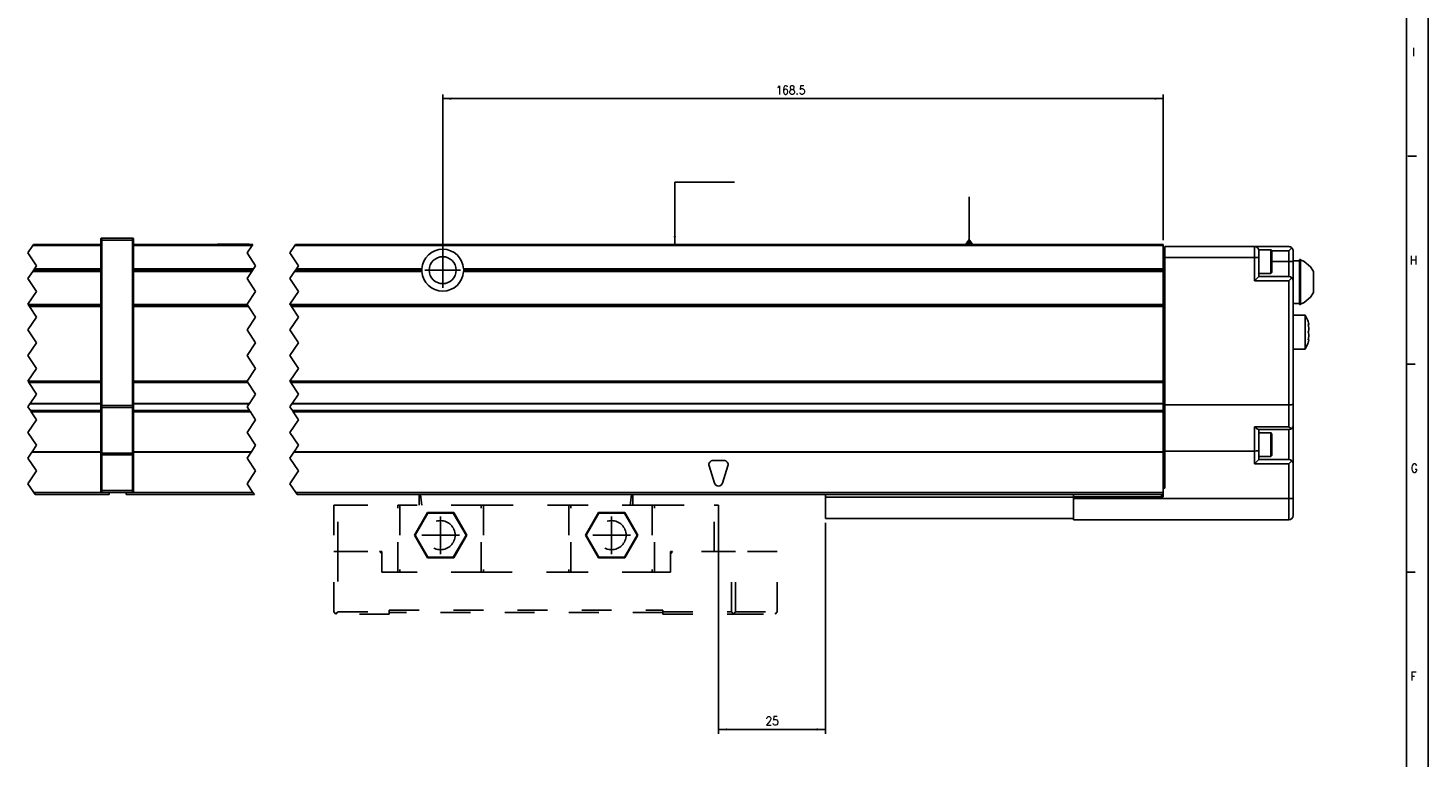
# Model space of a CAD drawing. Header units: inches. Extents: x -381 to 29622, y -418 to 176.
# Tile 10 of 50: x 131 to 459, y -165 to 5. Entities that reach past the tile are written whole.
import ezdxf

# ---------------------------------------------------------------- set-up
doc = ezdxf.new("R2010")
doc.units = ezdxf.units.IN
doc.linetypes.add('DASHED', pattern=[15, 7, -8])
doc.linetypes.add('DOT_CENTER', pattern=[14, 12, -1, 0, -1])
doc.layers.add('1', color=7, linetype='Continuous')
doc.styles.add('CONVERTER_12', font='txt.shx', dxfattribs={"width": 0.9})
doc.dimstyles.new('ME10_DIM_18', dxfattribs={"dimtxt": 2, "dimasz": 2, "dimexe": 1, "dimexo": 1, "dimgap": 1, "dimtad": 1, "dimdsep": 46, "dimtxsty": 'CONVERTER_12', "dimsah": 1, "dimcen": 0.09, "dimclrd": 2, "dimclre": 2, "dimclrt": 2, "dimadec": 0, "dimazin": 0, "dimtfac": 1, "dimtdec": 4, "dimtix": 1, "dimtmove": 0, "dimatfit": 3, "dimfxl": 1, "dimtolj": 1, "dimtzin": 0, "dimarcsym": 0})
doc.dimstyles.new('ME10_DIM_19', dxfattribs={"dimtxt": 2, "dimasz": 2, "dimexe": 1, "dimexo": 1, "dimgap": 1, "dimtad": 1, "dimdsep": 46, "dimtxsty": 'CONVERTER_12', "dimsah": 1, "dimcen": 0.09, "dimclrd": 2, "dimclre": 2, "dimclrt": 2, "dimadec": 0, "dimazin": 0, "dimtfac": 1, "dimtdec": 4, "dimtix": 1, "dimtmove": 0, "dimatfit": 3, "dimfxl": 1, "dimtolj": 1, "dimtzin": 0, "dimarcsym": 0})
doc.dimstyles.get("Standard").update_dxf_attribs({"dimtxt": 0.18, "dimasz": 0.18, "dimexe": 0.18, "dimexo": 0.0625, "dimgap": 0.09, "dimtad": 0, "dimtih": 1, "dimtoh": 1, "dimdec": 4, "dimzin": 0, "dimdsep": 46, "dimtxsty": 'Standard', "dimcen": 0.09, "dimadec": 0, "dimazin": 0, "dimtfac": 1, "dimtdec": 4, "dimtofl": 0, "dimtmove": 0, "dimatfit": 3, "dimfxl": 1, "dimtolj": 1, "dimtzin": 0, "dimarcsym": 0})

# ---------------------------------------------------------------- blocks, each defined once
blk = doc.blocks.new('Modulo_der__16E___9', base_point=(154.42, -109.93))
at = {"color": 7, "linetype": 'Continuous'}
for p, q in [((156.12, -45.53), (183.99, -45.53)), ((156.12, -45.78), (183.82, -45.78)), ((175.67, -45.53), (175.72, -45.48)), ((175.72, -45.48), (183.12, -45.48)), ((183.17, -45.53), (183.12, -45.48)), ((193.82, -45.78), (396.92, -45.78)), ((193.99, -45.53), (396.92, -45.53)), ((396.92, -45.53), (396.92, -45.78)), ((396.92, -51.23), (396.92, -45.78)), ((183.42, -46.47), (183.42, -46.38)), ((396.92, -46.53), (397.32, -46.53)), ((396.92, -48.53), (397.32, -48.53)), ((397.32, -48.53), (397.32, -46.03)), ((397.32, -46.03), (418.32, -46.03)), ((397.32, -83.03), (397.32, -48.53)), ((397.32, -48.53), (418.32, -48.53)), ((418.32, -48.53), (418.32, -46.03)), ((418.32, -46.03), (426.32, -46.03)), ((418.32, -54.03), (418.32, -48.53)), ((419.32, -48.53), (418.32, -48.53)), ((419.32, -46.78), (419.32, -47.03)), ((419.32, -46.78), (422.12, -46.78)), ((419.32, -48.53), (419.32, -47.03)), ((419.32, -53.03), (419.32, -48.53)), ((422.12, -46.78), (422.12, -48.48)), ((422.12, -46.78), (422.19, -46.79)), ((422.12, -48.48), (422.12, -52.28)), ((422.19, -46.79), (422.3, -46.88)), ((422.3, -46.88), (422.32, -47.17)), ((422.31, -47.03), (426.32, -47.03)), ((422.32, -47.17), (422.32, -52.08)), ((426.53, -46.05), (426.32, -46.03)), ((426.32, -47.03), (427.03, -46.32)), ((426.32, -47.03), (426.32, -49.53)), ((426.71, -46.1), (426.53, -46.05)), ((426.73, -46.11), (426.71, -46.1)), ((426.91, -46.22), (426.73, -46.11)), ((427.03, -46.32), (426.91, -46.22)), ((427.03, -46.32), (427.07, -46.36)), ((427.07, -46.36), (427.19, -46.53)), ((427.19, -46.53), (427.25, -46.65)), ((427.25, -46.65), (427.28, -46.72)), ((427.28, -46.72), (427.32, -46.92)), ((427.32, -46.92), (427.32, -47.03)), ((427.32, -47.03), (427.32, -49.53)), ((428.82, -59.57), (428.82, -49.07)), ((428.82, -49.07), (429.07, -49.07)), ((429.07, -56.12), (429.07, -49.07)), ((429.07, -49.07), (429.07, -49.15)), ((184.19, -51.23), (156.12, -51.23)), ((183.99, -51.53), (156.12, -51.53)), ((156.12, -51.83), (183.79, -51.83)), ((193.79, -51.83), (223.53, -51.83)), ((223.52, -51.53), (193.99, -51.53)), ((223.53, -51.23), (194.19, -51.23)), ((223.52, -51.53), (223.53, -51.23)), ((223.53, -51.83), (223.52, -51.53)), ((225.7, -49.95), (225.69, -49.96)), ((233.32, -51.23), (233.32, -51.53)), ((396.92, -51.23), (233.32, -51.23)), ((233.32, -51.53), (233.32, -51.83)), ((396.92, -51.53), (233.32, -51.53)), ((233.32, -51.83), (396.92, -51.83)), ((396.92, -51.53), (396.92, -51.23)), ((396.92, -51.83), (396.92, -51.53)), ((396.92, -59.53), (396.92, -51.83)), ((422.12, -52.28), (419.32, -52.28)), ((422.12, -52.28), (422.19, -52.27)), ((422.19, -52.27), (422.3, -52.18)), ((422.3, -52.18), (422.32, -52.08)), ((422.32, -49.53), (426.32, -49.53)), ((426.32, -49.53), (427.32, -49.53)), ((426.32, -49.53), (426.32, -53.03)), ((428.82, -49.32), (427.32, -49.32)), ((427.32, -49.53), (427.32, -54.03)), ((429.91, -49.54), (429.07, -49.15)), ((431.4, -50.77), (429.91, -49.54)), ((432.12, -51.86), (431.4, -50.77)), ((432.12, -56.79), (432.12, -51.86)), ((225.69, -53.09), (225.7, -53.1)), ((419.32, -53.03), (418.32, -54.03)), ((426.32, -54.03), (418.32, -54.03)), ((426.32, -53.03), (419.32, -53.03)), ((426.32, -53.03), (426.71, -53.1)), ((427.03, -53.32), (426.32, -54.03)), ((426.32, -83.03), (426.32, -54.03)), ((426.71, -53.1), (427.03, -53.32)), ((427.03, -53.32), (427.07, -53.36)), ((427.07, -53.36), (427.19, -53.53)), ((427.19, -53.53), (427.25, -53.65)), ((427.25, -53.65), (427.28, -53.72)), ((427.28, -53.72), (427.32, -53.92)), ((427.32, -53.92), (427.32, -54.03)), ((427.32, -82.84), (427.32, -54.03)), ((429.07, -59.49), (429.07, -56.12)), ((431.4, -57.87), (429.91, -59.11)), ((432.12, -56.79), (431.4, -57.87)), ((156.12, -59.53), (182.69, -59.53)), ((156.12, -59.78), (182.86, -59.78)), ((183.03, -60.03), (156.12, -60.03)), ((192.69, -59.53), (396.92, -59.53)), ((192.86, -59.78), (396.92, -59.78)), ((396.92, -60.03), (193.03, -60.03)), ((396.92, -59.53), (396.92, -59.78)), ((396.92, -59.78), (396.92, -60.03)), ((396.92, -60.03), (396.92, -77.53)), ((428.82, -59.32), (427.32, -59.32)), ((430.15, -62.03), (427.32, -62.03)), ((428.82, -59.57), (429.07, -59.57)), ((429.91, -59.11), (429.07, -59.49)), ((429.07, -59.57), (429.07, -59.49)), ((430.15, -62.03), (430.15, -62.09)), ((430.15, -62.09), (430.15, -62.03)), ((430.15, -62.09), (430.15, -64.66)), ((430.74, -63.33), (430.15, -62.09)), ((430.15, -64.66), (430.15, -70.03)), ((430.82, -63.53), (430.74, -63.33)), ((430.92, -63.84), (430.82, -63.53)), ((430.82, -64.26), (430.92, -64.33)), ((430.91, -64.59), (430.82, -64.26)), ((430.84, -64.33), (430.91, -64.59)), ((430.84, -64.33), (430.93, -64.33)), ((430.91, -64.59), (430.92, -64.64)), ((430.92, -64.64), (430.91, -64.59)), ((430.93, -63.89), (430.92, -63.84)), ((430.92, -64.33), (430.93, -64.33)), ((430.92, -64.64), (430.93, -64.7)), ((430.93, -64.7), (430.92, -64.64)), ((430.95, -63.96), (430.93, -63.89)), ((430.93, -64.33), (430.98, -64.21)), ((430.93, -64.7), (430.97, -65.03)), ((430.97, -65.03), (430.93, -64.7)), ((430.97, -64.09), (430.95, -63.96)), ((430.98, -64.21), (430.97, -64.09)), ((430.97, -65.03), (430.98, -65.28)), ((430.98, -65.28), (430.97, -65.03)), ((430.98, -65.36), (430.97, -65.51)), ((430.97, -65.51), (430.98, -65.36)), ((430.98, -65.28), (430.98, -65.36)), ((430.98, -65.36), (430.98, -65.28)), ((430.74, -68.72), (430.15, -69.97)), ((430.82, -68.53), (430.74, -68.72)), ((430.92, -65.81), (430.82, -66.03)), ((430.82, -66.03), (430.92, -65.81)), ((430.92, -66.25), (430.82, -66.03)), ((430.82, -66.03), (430.92, -66.25)), ((430.82, -67.8), (430.91, -67.47)), ((430.92, -67.73), (430.82, -67.8)), ((430.82, -68.53), (430.92, -68.22)), ((430.91, -67.47), (430.84, -67.73)), ((430.84, -67.73), (430.93, -67.73)), ((430.91, -67.47), (430.92, -67.42)), ((430.92, -67.42), (430.91, -67.47)), ((430.93, -65.76), (430.92, -65.81)), ((430.92, -65.81), (430.93, -65.76)), ((430.93, -66.29), (430.92, -66.25)), ((430.92, -66.25), (430.93, -66.29)), ((430.92, -67.42), (430.93, -67.35)), ((430.93, -67.35), (430.92, -67.42)), ((430.93, -67.73), (430.92, -67.73)), ((430.92, -68.22), (430.93, -68.17)), ((430.97, -65.51), (430.93, -65.76)), ((430.93, -65.76), (430.97, -65.51)), ((430.97, -66.55), (430.93, -66.29)), ((430.93, -66.29), (430.97, -66.55)), ((430.93, -67.35), (430.97, -67.03)), ((430.97, -67.03), (430.93, -67.35)), ((430.98, -67.84), (430.93, -67.73)), ((430.93, -68.17), (430.95, -68.09)), ((430.95, -68.09), (430.97, -67.96)), ((430.98, -66.7), (430.97, -66.55)), ((430.97, -66.55), (430.98, -66.7)), ((430.97, -67.03), (430.98, -66.78)), ((430.98, -66.78), (430.97, -67.03)), ((430.97, -67.96), (430.98, -67.84)), ((430.98, -66.78), (430.98, -66.7)), ((430.98, -66.7), (430.98, -66.78)), ((430.15, -70.03), (427.32, -70.03)), ((156.12, -77.53), (182.69, -77.53)), ((156.12, -77.78), (182.86, -77.78)), ((192.69, -77.53), (396.92, -77.53)), ((192.86, -77.78), (396.92, -77.78)), ((396.92, -77.53), (396.92, -77.78)), ((396.92, -77.78), (396.92, -82.73)), ((156.12, -82.73), (183.19, -82.73)), ((156.12, -82.82), (183.13, -82.82)), ((156.12, -84.37), (183.25, -84.37)), ((156.12, -84.53), (183.36, -84.53)), ((156.12, -84.65), (183.44, -84.65)), ((193.13, -82.82), (396.92, -82.82)), ((193.19, -82.73), (396.92, -82.73)), ((193.25, -84.37), (396.92, -84.37)), ((396.92, -84.54), (193.37, -84.54)), ((193.44, -84.65), (396.92, -84.65)), ((396.92, -82.73), (396.92, -82.82)), ((396.92, -82.82), (396.92, -84.37)), ((396.92, -82.93), (397.32, -82.93)), ((396.92, -84.37), (396.92, -84.54)), ((396.92, -84.65), (396.92, -84.54)), ((396.92, -84.65), (396.92, -94.02)), ((397.32, -83.03), (397.32, -93.83)), ((397.32, -83.03), (426.32, -83.03)), ((426.53, -83.02), (426.32, -83.03)), ((426.32, -88.19), (426.32, -83.03)), ((426.71, -83.01), (426.53, -83.02)), ((426.73, -83.01), (426.71, -83.01)), ((426.91, -82.99), (426.73, -83.01)), ((427.03, -82.97), (426.91, -82.99)), ((427.07, -82.97), (427.03, -82.97)), ((427.19, -82.93), (427.07, -82.97)), ((427.25, -82.91), (427.19, -82.93)), ((427.28, -82.9), (427.25, -82.91)), ((427.32, -82.86), (427.28, -82.9)), ((427.32, -87.83), (427.32, -82.84)), ((427.32, -82.84), (427.32, -82.86)), ((418.32, -88.19), (418.35, -88.21)), ((418.32, -93.83), (418.32, -88.19)), ((426.32, -88.19), (418.32, -88.19)), ((418.35, -88.21), (418.71, -88.52)), ((426.32, -88.19), (426.35, -88.21)), ((426.35, -88.21), (426.71, -88.52)), ((427.03, -88.53), (427.25, -88.21)), ((427.25, -88.21), (427.32, -87.83)), ((427.32, -87.84), (427.31, -88)), ((427.32, -87.84), (427.32, -96.83)), ((418.71, -88.52), (418.73, -88.53)), ((418.73, -88.53), (419.03, -88.74)), ((419.03, -88.74), (419.05, -88.75)), ((419.05, -88.75), (419.26, -88.83)), ((426.32, -88.83), (419.26, -88.83)), ((419.32, -93.64), (419.32, -88.83)), ((422.12, -89.58), (419.32, -89.58)), ((422.12, -89.58), (422.12, -95.08)), ((422.19, -89.59), (422.12, -89.58)), ((422.3, -89.68), (422.19, -89.59)), ((422.32, -89.97), (422.3, -89.68)), ((422.32, -89.97), (422.32, -92.33)), ((426.71, -88.75), (426.32, -88.83)), ((426.32, -88.83), (426.32, -95.83)), ((426.71, -88.52), (426.73, -88.53)), ((426.89, -88.65), (426.71, -88.75)), ((426.73, -88.53), (426.89, -88.65)), ((426.89, -88.65), (427.03, -88.53)), ((183.66, -94.02), (156.12, -94.02)), ((183.6, -94.11), (156.12, -94.11)), ((396.92, -94.11), (193.6, -94.11)), ((396.92, -94.02), (193.66, -94.02)), ((397.32, -93.73), (396.92, -93.73)), ((396.92, -94.02), (396.92, -94.11)), ((396.92, -94.11), (396.92, -102.53)), ((418.32, -93.83), (397.32, -93.83)), ((397.32, -93.83), (397.32, -102.53)), ((418.71, -93.81), (418.32, -93.83)), ((418.32, -96.83), (418.32, -93.83)), ((419.03, -93.77), (418.71, -93.81)), ((419.25, -93.71), (419.03, -93.77)), ((419.32, -93.64), (419.25, -93.71)), ((419.32, -95.83), (419.32, -93.64)), ((422.3, -94.98), (422.32, -94.88)), ((422.32, -92.33), (422.32, -94.88)), ((291.97, -101.32), (290.72, -97.32)), ((291.67, -96.03), (294.17, -96.03)), ((295.13, -97.32), (293.88, -101.32)), ((419.32, -95.83), (418.32, -96.83)), ((418.32, -96.83), (426.32, -96.83)), ((422.12, -95.08), (419.32, -95.08)), ((419.32, -95.83), (426.32, -95.83)), ((422.12, -95.08), (422.19, -95.07)), ((422.19, -95.07), (422.3, -94.98)), ((426.71, -95.9), (426.32, -95.83)), ((426.32, -96.83), (427.03, -96.12)), ((426.32, -96.83), (426.32, -104.93)), ((427.03, -96.12), (426.71, -95.9)), ((427.25, -96.45), (427.03, -96.12)), ((427.32, -96.83), (427.25, -96.45)), ((427.32, -96.83), (427.32, -104.93)), ((154.42, -103.53), (154.42, -104.03)), ((154.42, -104.03), (184.36, -104.03)), ((155.87, -103.53), (184.03, -103.53)), ((194.03, -103.53), (396.92, -103.53)), ((317.92, -104.03), (194.36, -104.03)), ((317.92, -104.63), (317.92, -104.03)), ((317.92, -104.03), (375.92, -104.03)), ((317.92, -104.63), (317.92, -109.63)), ((375.92, -104.63), (317.92, -104.63)), ((375.92, -104.03), (375.92, -104.53)), ((396.92, -104.03), (375.92, -104.03)), ((375.92, -104.53), (396.92, -104.53)), ((375.92, -104.93), (375.92, -104.53)), ((396.52, -104.03), (396.52, -104.53)), ((397.32, -101.53), (396.92, -101.53)), ((397.32, -102.03), (396.92, -102.03)), ((396.92, -102.53), (396.92, -104.53)), ((397.32, -102.53), (396.92, -102.53)), ((426.32, -104.93), (375.92, -104.93)), ((375.92, -104.93), (375.92, -109.93)), ((426.32, -104.93), (426.32, -109.93)), ((426.32, -104.93), (427.32, -104.93)), ((427.32, -104.93), (427.32, -108.93)), ((317.92, -109.63), (375.92, -109.63)), ((426.32, -109.93), (375.92, -109.93))]:
    blk.add_line(p, q, dxfattribs=at)
at = {"color": 2, "linetype": 'DOT_CENTER'}
for p, q in [((182.67, -47.5), (183.82, -45.78)), ((183.82, -45.78), (183.99, -45.53)), ((193.82, -45.78), (192.67, -47.5)), ((193.99, -45.53), (193.82, -45.78)), ((184.67, -50.5), (182.67, -47.5)), ((183.36, -46.47), (183.42, -46.47)), ((192.67, -47.5), (194.67, -50.5)), ((182.67, -53.5), (183.79, -51.83)), ((183.99, -51.53), (183.79, -51.83)), ((184.19, -51.23), (183.99, -51.53)), ((184.19, -51.23), (184.67, -50.5)), ((193.79, -51.83), (192.67, -53.5)), ((193.99, -51.53), (193.79, -51.83)), ((194.19, -51.23), (193.99, -51.53)), ((194.67, -50.5), (194.19, -51.23)), ((184.67, -56.5), (182.67, -53.5)), ((192.67, -53.5), (194.67, -56.5)), ((182.67, -59.5), (184.67, -56.5)), ((194.67, -56.5), (192.67, -59.5)), ((182.69, -59.53), (182.67, -59.5)), ((182.86, -59.78), (182.69, -59.53)), ((182.86, -59.78), (183.03, -60.03)), ((184.67, -62.5), (183.03, -60.03)), ((192.67, -59.5), (192.69, -59.53)), ((192.69, -59.53), (192.86, -59.78)), ((193.03, -60.03), (192.86, -59.78)), ((193.03, -60.03), (194.67, -62.5)), ((182.67, -65.5), (184.67, -62.5)), ((194.67, -62.5), (192.67, -65.5)), ((184.67, -68.5), (182.67, -65.5)), ((182.67, -71.5), (184.67, -68.5)), ((192.67, -65.5), (194.67, -68.5)), ((194.67, -68.5), (192.67, -71.5)), ((184.67, -74.5), (182.67, -71.5)), ((192.67, -71.5), (194.67, -74.5)), ((182.67, -77.5), (184.67, -74.5)), ((194.67, -74.5), (192.67, -77.5)), ((182.69, -77.53), (182.67, -77.5)), ((182.86, -77.78), (182.69, -77.53)), ((184.67, -80.5), (182.86, -77.78)), ((192.67, -77.5), (192.69, -77.53)), ((192.69, -77.53), (192.86, -77.78)), ((192.86, -77.78), (194.67, -80.5)), ((183.19, -82.73), (184.67, -80.5)), ((194.67, -80.5), (193.19, -82.73)), ((182.67, -83.5), (183.13, -82.82)), ((183.25, -84.37), (182.67, -83.5)), ((183.13, -82.82), (183.19, -82.73)), ((183.36, -84.53), (183.25, -84.37)), ((183.36, -84.53), (183.38, -84.56)), ((183.38, -84.56), (183.44, -84.65)), ((184.67, -86.5), (183.44, -84.65)), ((193.13, -82.82), (192.67, -83.5)), ((192.67, -83.5), (193.25, -84.37)), ((193.19, -82.73), (193.13, -82.82)), ((193.25, -84.37), (193.37, -84.54)), ((193.44, -84.65), (193.37, -84.54)), ((193.44, -84.65), (194.67, -86.5)), ((182.67, -89.5), (184.67, -86.5)), ((194.67, -86.5), (192.67, -89.5)), ((184.67, -92.5), (182.67, -89.5)), ((192.67, -89.5), (194.67, -92.5)), ((182.67, -95.5), (183.6, -94.11)), ((183.66, -94.02), (183.6, -94.11)), ((183.66, -94.02), (184.67, -92.5)), ((193.6, -94.11), (192.67, -95.5)), ((193.6, -94.11), (193.66, -94.02)), ((194.67, -92.5), (193.66, -94.02)), ((184.67, -98.5), (182.67, -95.5)), ((192.67, -95.5), (194.67, -98.5)), ((182.67, -101.5), (184.67, -98.5)), ((184.03, -103.53), (182.67, -101.5)), ((194.67, -98.5), (192.67, -101.5)), ((192.67, -101.5), (194.03, -103.53)), ((184.36, -104.03), (184.03, -103.53)), ((194.03, -103.53), (194.36, -104.03))]:
    blk.add_line(p, q, dxfattribs=at)
at = {"color": 7, "linetype": 'Continuous'}
blk.add_circle((228.42, -51.53), 3.15, dxfattribs=at)
for centre, radius, start, end in [((228.42, -51.53), 4.9, 3.5101, 176.4899), ((418.32, -47.03), 1, 0, 90), ((228.42, -51.53), 4.9, 183.5101, 356.4899), ((291.67, -97.03), 1, 90, 197.354), ((294.17, -97.03), 1, 342.646, 90), ((292.92, -101.03), 1, 197.354, 342.646), ((426.32, -108.93), 1, 270, 0)]:
    blk.add_arc(centre, radius, start, end, dxfattribs=at)
at = {"layer": '1', "color": 2, "linetype": 'DOT_CENTER'}
for p, q in [((228.42, -47.38), (228.42, -55.68)), ((232.57, -51.53), (224.27, -51.53))]:
    blk.add_line(p, q, dxfattribs=at)
blk = doc.blocks.new('CABEZA_1__11', base_point=(202.92, -131.97))
at = {"color": 2, "linetype": 'DASHED'}
for p, q in [((222.92, -104.67), (222.92, -104.03)), ((222.92, -106.53), (222.92, -104.67)), ((272.92, -104.67), (272.92, -104.03)), ((272.92, -106.53), (272.92, -104.67)), ((202.92, -106.53), (202.92, -117.37)), ((203.92, -106.53), (202.92, -106.53)), ((203.92, -117.37), (203.92, -106.53)), ((203.92, -106.53), (217.92, -106.53)), ((218.42, -106.53), (217.92, -106.53)), ((217.92, -122.17), (217.92, -106.53)), ((237.42, -106.53), (218.42, -106.53)), ((218.42, -106.53), (218.42, -122.17)), ((237.92, -106.53), (237.42, -106.53)), ((237.42, -122.17), (237.42, -106.53)), ((237.92, -106.53), (257.92, -106.53)), ((237.92, -106.53), (237.92, -122.17)), ((257.92, -106.53), (258.42, -106.53)), ((257.92, -106.53), (257.92, -122.17)), ((277.42, -106.53), (258.42, -106.53)), ((258.42, -122.17), (258.42, -106.53)), ((277.92, -106.53), (277.42, -106.53)), ((277.42, -106.53), (277.42, -122.17)), ((277.92, -106.53), (291.92, -106.53)), ((277.92, -122.17), (277.92, -106.53)), ((291.92, -117.37), (291.92, -106.53)), ((291.92, -106.53), (292.92, -106.53)), ((292.92, -106.53), (292.92, -117.37)), ((224.86, -108.22), (221.8, -113.52)), ((224.95, -108.37), (221.98, -113.52)), ((230.99, -108.22), (224.86, -108.22)), ((224.95, -108.37), (224.86, -108.22)), ((230.9, -108.37), (224.95, -108.37)), ((230.9, -108.37), (230.99, -108.22)), ((233.87, -113.52), (230.9, -108.37)), ((234.05, -113.52), (230.99, -108.22)), ((264.86, -108.22), (261.8, -113.52)), ((264.95, -108.37), (261.98, -113.52)), ((270.99, -108.22), (264.86, -108.22)), ((264.95, -108.37), (264.86, -108.22)), ((270.9, -108.37), (264.95, -108.37)), ((270.9, -108.37), (270.99, -108.22)), ((273.87, -113.52), (270.9, -108.37)), ((274.05, -113.52), (270.99, -108.22)), ((224.86, -118.83), (221.8, -113.52)), ((221.98, -113.52), (221.8, -113.52)), ((224.95, -118.67), (221.98, -113.52)), ((233.87, -113.52), (230.9, -118.67)), ((234.05, -113.52), (230.99, -118.83)), ((233.87, -113.52), (234.05, -113.52)), ((261.98, -113.52), (261.8, -113.52)), ((261.8, -113.52), (264.86, -118.83)), ((261.98, -113.52), (264.95, -118.67)), ((270.9, -118.67), (273.87, -113.52)), ((270.99, -118.83), (274.05, -113.52)), ((273.87, -113.52), (274.05, -113.52)), ((202.92, -117.37), (203.92, -117.37)), ((202.92, -131.47), (202.92, -117.37)), ((203.92, -117.37), (213.67, -117.37)), ((203.92, -117.37), (203.92, -131.47)), ((214.17, -117.37), (213.67, -117.37)), ((214.17, -117.87), (213.67, -117.37)), ((214.17, -122.17), (214.17, -117.37)), ((214.17, -117.87), (214.17, -122.17)), ((282.17, -117.37), (281.67, -117.87)), ((282.17, -117.37), (281.67, -117.37)), ((281.67, -117.37), (281.67, -117.87)), ((281.67, -117.87), (281.67, -122.17)), ((295.93, -117.37), (282.17, -117.37)), ((295.93, -117.37), (296.93, -117.37)), ((295.93, -131.47), (295.93, -117.37)), ((306.67, -117.37), (296.93, -117.37)), ((296.93, -131.47), (296.93, -117.37)), ((306.67, -131.47), (306.67, -117.37)), ((224.86, -118.83), (224.95, -118.67)), ((230.99, -118.83), (224.86, -118.83)), ((230.9, -118.67), (224.95, -118.67)), ((230.99, -118.83), (230.9, -118.67)), ((264.95, -118.67), (264.86, -118.83)), ((264.86, -118.83), (270.99, -118.83)), ((264.95, -118.67), (270.9, -118.67)), ((270.9, -118.67), (270.99, -118.83)), ((214.17, -122.17), (218.17, -122.17)), ((218.42, -122.17), (218.17, -122.17)), ((237.42, -122.17), (218.42, -122.17)), ((237.67, -122.17), (237.42, -122.17)), ((237.67, -122.17), (258.17, -122.17)), ((258.42, -122.17), (258.17, -122.17)), ((277.42, -122.17), (258.42, -122.17)), ((277.67, -122.17), (277.42, -122.17)), ((277.67, -122.17), (281.67, -122.17)), ((202.92, -131.47), (203.42, -131.97)), ((203.42, -131.97), (203.92, -131.47)), ((215.92, -131.97), (203.42, -131.97)), ((203.92, -131.47), (215.92, -131.47)), ((215.92, -131.07), (279.92, -131.07)), ((215.92, -131.47), (215.92, -131.07)), ((215.92, -131.97), (215.92, -131.47)), ((279.92, -131.57), (215.92, -131.57)), ((279.92, -131.07), (279.92, -131.47)), ((279.92, -131.47), (279.92, -131.97)), ((279.92, -131.47), (295.93, -131.47)), ((279.92, -131.97), (296.43, -131.97)), ((295.93, -131.47), (296.43, -131.97)), ((296.93, -131.47), (296.43, -131.97)), ((296.43, -131.97), (306.17, -131.97)), ((296.93, -131.47), (306.67, -131.47)), ((306.67, -131.47), (306.17, -131.97))]:
    blk.add_line(p, q, dxfattribs=at)
at = {"color": 7, "linetype": 'Continuous'}
for p, q in [((222.95, -104.03), (222.94, -104.03)), ((223.1, -104.04), (222.95, -104.03)), ((223.12, -104.03), (223.1, -104.04)), ((223.17, -104.03), (223.12, -104.03)), ((223.33, -104.67), (223.25, -104.03)), ((223.57, -106.53), (223.33, -104.67)), ((272.28, -106.53), (272.52, -104.67)), ((272.52, -104.67), (272.6, -104.03)), ((272.73, -104.03), (272.68, -104.03)), ((272.75, -104.04), (272.73, -104.03)), ((272.9, -104.03), (272.75, -104.04)), ((272.91, -104.03), (272.9, -104.03))]:
    blk.add_line(p, q, dxfattribs=at)
at = {"color": 2, "linetype": 'DASHED'}
for centre in [(227.92, -113.52), (267.92, -113.52)]:
    blk.add_circle(centre, 3.4, dxfattribs=at)
at = {"layer": '1', "color": 2, "linetype": 'DOT_CENTER'}
for p, q in [((227.92, -109.12), (227.92, -117.92)), ((267.92, -109.12), (267.92, -117.92)), ((232.32, -113.52), (223.52, -113.52)), ((272.32, -113.52), (263.52, -113.52))]:
    blk.add_line(p, q, dxfattribs=at)
blk = doc.blocks.new('Modulos_intermedio__FL-14__18__12', base_point=(131.42, -104.03))
at = {"color": 2, "linetype": 'DOT_CENTER'}
for p, q in [((132.57, -45.78), (131.42, -47.5)), ((132.74, -45.53), (132.57, -45.78)), ((131.42, -47.5), (133.42, -50.5)), ((132.54, -51.83), (131.42, -53.5)), ((132.54, -51.83), (132.74, -51.53)), ((132.74, -51.53), (132.94, -51.23)), ((133.42, -50.5), (132.94, -51.23)), ((131.42, -53.5), (133.42, -56.5)), ((133.42, -56.5), (131.42, -59.5)), ((131.42, -59.5), (131.44, -59.53)), ((131.44, -59.53), (131.61, -59.78)), ((131.78, -60.03), (131.61, -59.78)), ((131.78, -60.03), (133.42, -62.5)), ((133.42, -62.5), (131.42, -65.5)), ((131.42, -65.5), (133.42, -68.5)), ((133.42, -68.5), (131.42, -71.5)), ((131.42, -71.5), (133.42, -74.5)), ((133.42, -74.5), (131.42, -77.5)), ((131.42, -77.5), (131.44, -77.53)), ((131.44, -77.53), (131.61, -77.78)), ((131.61, -77.78), (133.42, -80.5)), ((133.42, -80.5), (131.94, -82.73)), ((131.88, -82.82), (131.42, -83.5)), ((131.42, -83.5), (132, -84.37)), ((131.94, -82.73), (131.88, -82.82)), ((132, -84.37), (132.11, -84.53)), ((132.15, -84.58), (132.11, -84.53)), ((132.19, -84.65), (132.15, -84.58)), ((132.19, -84.65), (133.42, -86.5)), ((133.42, -86.5), (131.42, -89.5)), ((131.42, -89.5), (133.42, -92.5)), ((132.35, -94.11), (131.42, -95.5)), ((132.35, -94.11), (132.41, -94.02)), ((133.42, -92.5), (132.41, -94.02)), ((131.42, -95.5), (133.42, -98.5)), ((131.94, -96.28), (131.99, -96.35)), ((131.99, -96.35), (132.03, -96.41)), ((132.03, -96.41), (132.06, -96.46)), ((132.06, -96.46), (132.08, -96.49)), ((133.42, -98.5), (132.8, -97.56)), ((133.42, -98.5), (131.42, -101.5)), ((131.42, -101.5), (132.78, -103.53)), ((132.47, -103.06), (132.47, -103.08)), ((132.78, -103.53), (133.11, -104.03))]:
    blk.add_line(p, q, dxfattribs=at)
at = {"color": 7, "linetype": 'Continuous'}
for p, q in [((132.57, -45.78), (148.42, -45.78)), ((132.74, -45.53), (148.42, -45.53)), ((148.42, -44.28), (148.43, -44.21)), ((148.42, -44.28), (148.42, -44.53)), ((148.42, -44.53), (148.42, -83.21)), ((148.42, -44.53), (148.67, -44.53)), ((148.43, -44.21), (148.44, -44.18)), ((148.44, -44.18), (148.47, -44.14)), ((148.47, -44.14), (148.5, -44.1)), ((148.5, -44.1), (148.54, -44.07)), ((148.54, -44.07), (148.58, -44.04)), ((148.58, -44.04), (148.61, -44.04)), ((148.61, -44.04), (148.67, -44.03)), ((148.67, -44.03), (148.67, -44.53)), ((148.67, -44.03), (155.87, -44.03)), ((148.67, -44.53), (148.67, -83.21)), ((155.87, -44.53), (148.67, -44.53)), ((155.87, -44.03), (155.87, -44.53)), ((155.94, -44.04), (155.87, -44.03)), ((155.87, -44.53), (155.87, -83.21)), ((156.12, -44.53), (155.87, -44.53)), ((155.97, -44.04), (155.94, -44.04)), ((156.01, -44.07), (155.97, -44.04)), ((156.05, -44.1), (156.01, -44.07)), ((156.08, -44.14), (156.05, -44.1)), ((156.11, -44.18), (156.08, -44.14)), ((156.11, -44.21), (156.11, -44.18)), ((156.12, -44.28), (156.11, -44.21)), ((156.12, -44.28), (156.12, -44.53)), ((156.12, -44.53), (156.12, -83.21)), ((148.42, -51.83), (132.54, -51.83)), ((148.42, -51.53), (132.74, -51.53)), ((148.42, -51.23), (132.94, -51.23)), ((131.44, -59.53), (148.42, -59.53)), ((131.61, -59.78), (148.42, -59.78)), ((148.42, -60.03), (131.78, -60.03)), ((131.44, -77.53), (148.42, -77.53)), ((131.61, -77.78), (148.42, -77.78)), ((131.88, -82.82), (148.42, -82.82)), ((131.94, -82.73), (148.42, -82.73)), ((132, -84.37), (148.42, -84.37)), ((132.11, -84.53), (148.42, -84.53)), ((132.19, -84.65), (148.42, -84.65)), ((148.42, -83.21), (148.42, -83.52)), ((148.42, -83.21), (148.67, -83.21)), ((148.42, -83.52), (148.43, -83.54)), ((148.42, -83.52), (148.42, -94.19)), ((148.43, -83.54), (148.47, -83.57)), ((148.47, -83.57), (148.5, -83.59)), ((148.5, -83.59), (148.54, -83.6)), ((148.54, -83.6), (148.58, -83.61)), ((148.58, -83.61), (148.61, -83.61)), ((148.61, -83.61), (148.67, -83.62)), ((148.67, -83.21), (148.67, -83.62)), ((148.67, -83.21), (155.87, -83.21)), ((148.67, -83.62), (148.67, -94.3)), ((148.67, -83.62), (155.87, -83.62)), ((156.12, -83.21), (155.87, -83.21)), ((155.87, -83.21), (155.87, -83.62)), ((155.94, -83.61), (155.87, -83.62)), ((155.87, -83.62), (155.87, -94.3)), ((155.97, -83.61), (155.94, -83.61)), ((156.01, -83.6), (155.97, -83.61)), ((156.05, -83.59), (156.01, -83.6)), ((156.08, -83.57), (156.05, -83.59)), ((156.11, -83.54), (156.08, -83.57)), ((156.12, -83.52), (156.11, -83.54)), ((156.12, -83.21), (156.12, -83.52)), ((156.12, -83.52), (156.12, -94.19)), ((148.42, -94.11), (132.35, -94.11)), ((148.42, -94.02), (132.41, -94.02)), ((148.42, -94.19), (148.43, -94.22)), ((148.42, -94.19), (148.42, -94.71)), ((148.42, -94.71), (148.67, -94.71)), ((148.42, -94.71), (148.42, -103.03)), ((148.43, -94.22), (148.47, -94.25)), ((148.47, -94.25), (148.5, -94.27)), ((148.5, -94.27), (148.54, -94.28)), ((148.54, -94.28), (148.58, -94.29)), ((148.58, -94.29), (148.61, -94.29)), ((148.61, -94.29), (148.67, -94.3)), ((148.67, -94.3), (148.67, -94.71)), ((155.87, -94.3), (148.67, -94.3)), ((148.67, -94.71), (148.67, -103.03)), ((155.87, -94.71), (148.67, -94.71)), ((155.94, -94.29), (155.87, -94.3)), ((155.87, -94.3), (155.87, -94.71)), ((156.12, -94.71), (155.87, -94.71)), ((155.87, -94.71), (155.87, -103.03)), ((155.97, -94.29), (155.94, -94.29)), ((156.01, -94.28), (155.97, -94.29)), ((156.05, -94.27), (156.01, -94.28)), ((156.08, -94.25), (156.05, -94.27)), ((156.11, -94.22), (156.08, -94.25)), ((156.12, -94.19), (156.11, -94.22)), ((156.12, -94.19), (156.12, -94.71)), ((156.12, -94.71), (156.12, -103.03)), ((132.47, -103.08), (132.48, -103.08)), ((132.78, -103.53), (148.67, -103.53)), ((133.11, -104.03), (150.42, -104.03)), ((148.42, -103.03), (148.42, -103.28)), ((148.42, -103.03), (148.67, -103.03)), ((148.42, -103.28), (148.43, -103.34)), ((148.43, -103.34), (148.44, -103.37)), ((148.44, -103.37), (148.47, -103.41)), ((148.47, -103.41), (148.5, -103.45)), ((148.5, -103.45), (148.54, -103.49)), ((148.54, -103.49), (148.58, -103.51)), ((148.58, -103.51), (148.61, -103.52)), ((148.61, -103.52), (148.67, -103.53)), ((148.67, -103.03), (148.67, -103.53)), ((148.67, -103.03), (155.87, -103.03)), ((148.67, -103.53), (155.87, -103.53)), ((150.42, -103.53), (150.42, -104.03)), ((155.87, -103.03), (155.87, -103.53)), ((156.12, -103.03), (155.87, -103.03)), ((155.94, -103.52), (155.87, -103.53)), ((155.97, -103.51), (155.94, -103.52)), ((156.01, -103.49), (155.97, -103.51)), ((156.05, -103.45), (156.01, -103.49)), ((156.08, -103.41), (156.05, -103.45)), ((156.11, -103.37), (156.08, -103.41)), ((156.12, -103.28), (156.11, -103.34)), ((156.11, -103.34), (156.11, -103.37)), ((156.12, -103.03), (156.12, -103.28))]:
    blk.add_line(p, q, dxfattribs=at)
blk = doc.blocks.new('F-286__14', base_point=(-229.63, -131.97))
for name, p in [('Modulos_intermedio__FL-14__18__12', (131.42, -104.03)), ('Modulo_der__16E___9', (154.42, -109.93)), ('CABEZA_1__11', (202.92, -131.97))]:
    blk.add_blockref(name, p)
blk = doc.blocks.new('*D130')
at = {"layer": '1', "color": 2, "linetype": 'Continuous'}
for p, q in [((228.42, -50.53), (228.42, -10.41)), ((396.92, -11.41), (228.42, -11.41)), ((396.92, -44.53), (396.92, -10.41))]:
    blk.add_line(p, q, dxfattribs=at)
at = {"layer": '1', "color": 2}
for points in [[(230.42, -11.14), (230.42, -11.67), (228.42, -11.41)], [(394.92, -11.67), (394.92, -11.14), (396.92, -11.41)]]:
    blk.add_solid(points, dxfattribs=at)
at = {"layer": '1', "color": 2, "insert": (306.31, -10.41), "char_height": 2, "attachment_point": 7, "rotation": 0.0001, "line_spacing_factor": 0.60024, "style": 'CONVERTER_12'}
blk.add_mtext('168.5', dxfattribs=at)
blk = doc.blocks.new('*D131')
at = {"layer": '1', "color": 2, "linetype": 'Continuous'}
for p, q in [((292.92, -107.53), (292.92, -159.96)), ((317.92, -110.63), (317.92, -159.96)), ((317.92, -158.96), (292.92, -158.96))]:
    blk.add_line(p, q, dxfattribs=at)
at = {"layer": '1', "color": 2}
for points in [[(294.92, -158.7), (294.92, -159.22), (292.92, -158.96)], [(315.92, -159.22), (315.92, -158.7), (317.92, -158.96)]]:
    blk.add_solid(points, dxfattribs=at)
at = {"layer": '1', "color": 2, "insert": (303.92, -157.96), "char_height": 2, "attachment_point": 7, "rotation": 0.0001, "line_spacing_factor": 0.60024, "style": 'CONVERTER_12'}
blk.add_mtext('25', dxfattribs=at)
blk = doc.blocks.new('Marco_a1', base_point=(38.87, -121.38))
at = {"layer": '1', "color": 2, "linetype": 'Continuous'}
for p, q in [((458.87, -418.38), (458.87, 175.62)), ((456.18, -24.85), (454.18, -24.85)), ((455.87, -73.51), (453.87, -73.51)), ((455.87, -122.18), (453.87, -122.18))]:
    blk.add_line(p, q, dxfattribs=at)
at = {"layer": '1', "color": 7, "linetype": 'Continuous'}
blk.add_line((453.87, -413.38), (453.87, 170.62), dxfattribs=at)
at = {"layer": '1', "color": 2, "char_height": 2, "attachment_point": 4, "line_spacing_factor": 1.20048, "style": 'CONVERTER_12'}
for s, insert in [('I', (455.18, -0.51)), ('H', (454.62, -49.18)), ('G', (454.87, -97.85)), ('F', (454.77, -146.51))]:
    blk.add_mtext(s, dxfattribs=dict(at, insert=insert))
blk = doc.blocks.new('Top', base_point=(38.87, -121.38))
blk.add_blockref('Marco_a1', (38.87, -121.38))
blk = doc.blocks.new('_dummy_frame', base_point=(-381.13, -418.38))
blk.add_blockref('Top', (38.87, -121.38))
blk = doc.blocks.new('Alzado1__15', base_point=(2038.247, -88))
at = {"layer": '1', "color": 2}
for points in [[(282.435, -43.526), (282.961, -43.526), (282.698, -45.526)], [(351.54, -44.026), (350.48, -45.526), (352.6, -45.526)]]:
    blk.add_solid(points, dxfattribs=at)
blk.add_blockref('F-286__14', (-229.63, -131.974))
at = {"layer": '1'}
for base, p1, p2, dimstyle, picture, middle in [((396.925, -11.407), (228.425, -51.526), (396.925, -45.526), 'ME10_DIM_18', '*D130', (309.639, -9.407)), ((317.925, -158.959), (292.925, -106.526), (317.925, -109.626), 'ME10_DIM_19', '*D131', (305.425, -156.959))]:
    dim = blk.add_linear_dim(base=base, p1=p1, p2=p2, dimstyle=dimstyle, dxfattribs=at)
    dim.commit()
    dim.dimension.update_dxf_attribs({"geometry": picture, "text_midpoint": middle, "text_rotation": 0.00014})
at = {"layer": '1', "color": 2, "linetype": 'Continuous', "has_arrowhead": 0}
for points in [[(282.698, -45.526), (282.698, -30.917), (296.698, -30.917)], [(351.54, -45.526), (351.54, -34.416)]]:
    blk.add_leader(points, dimstyle='Standard', dxfattribs=at)

msp = doc.modelspace()

# ---------------------------------------------------------------- block references
msp.add_blockref('Alzado1__15', (2038.25, -88))
at = {"layer": '1'}
msp.add_blockref('_dummy_frame', (-381.13, -418.38), dxfattribs=at)

doc.saveas('drawing.dxf')
